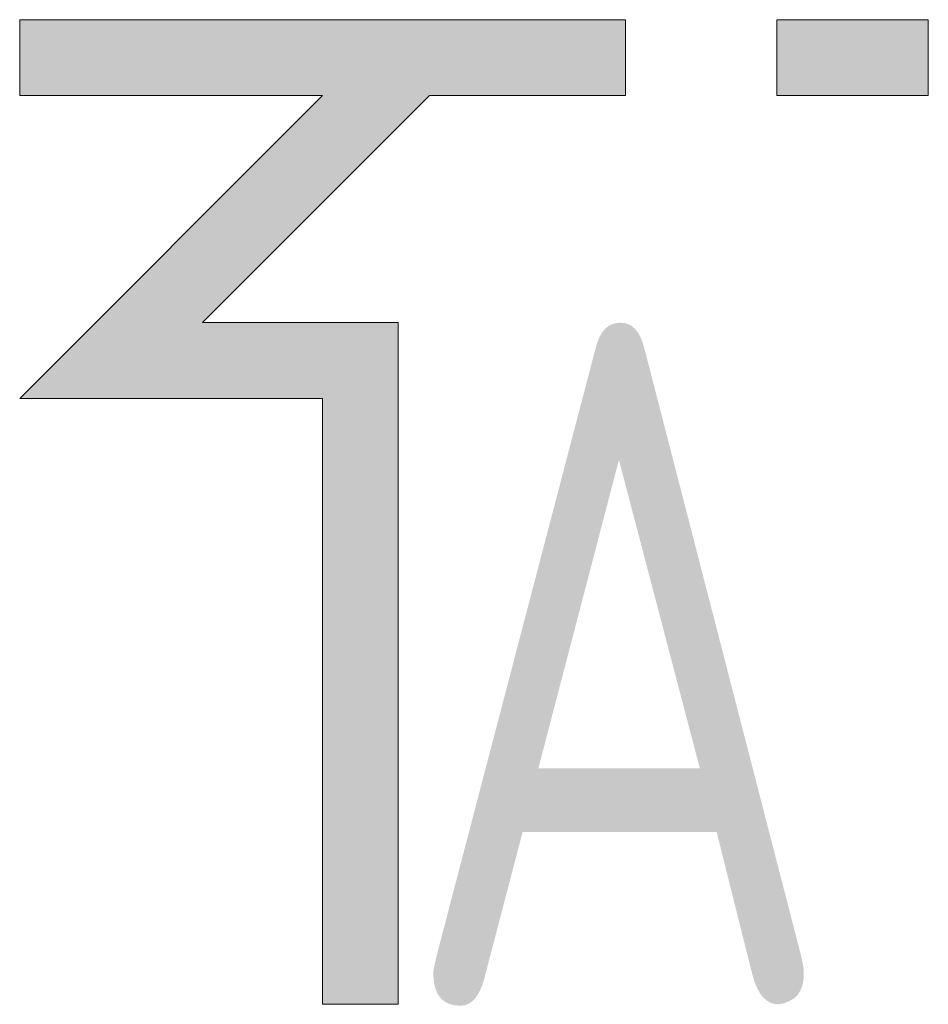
# Model space of a CAD drawing. Header units: millimetres. Extents: x 7400 to 85045, y 24168 to 123018.
# Tile 68 of 79: x 52903 to 53170, y 100905 to 101194. Entities that reach past the tile are written whole.
import ezdxf
from ezdxf.enums import TextEntityAlignment as Align

# ---------------------------------------------------------------- set-up
doc = ezdxf.new("R2010")
doc.units = ezdxf.units.MM
doc.layers.add('VZT_50 POPIS - OBECNE', color=7, linetype='Continuous', lineweight=13)
doc.styles.add('EVORA_125', font='isocp.shx', dxfattribs={"width": 0.6, "height": 125})

msp = doc.modelspace()

# ---------------------------------------------------------------- hatches: boundary and pattern name
at = {"layer": 'VZT_50 POPIS - OBECNE'}
h = msp.add_hatch(color=256, dxfattribs=at)
h.dxf.hatch_style = 1
h.paths.add_polyline_path([(53013.99, 100905.32), (52991.77, 100905.32), (52991.77, 101083.1), (52902.88, 101083.1), (52991.77, 101171.99), (52902.88, 101171.99), (52902.88, 101194.21), (53080.66, 101194.21), (53080.66, 101171.99), (53023.19, 101171.99), (52956.53, 101105.32), (53013.99, 101105.32)])
h.paths.add_polyline_path([(53169.54, 101171.99), (53125.1, 101171.99), (53125.1, 101194.21), (53169.54, 101194.21)])

# ---------------------------------------------------------------- linework, layer by layer
for points in [[(52991.77, 100905.32), (53013.99, 100905.32), (53013.99, 101105.32), (52956.53, 101105.32), (53023.19, 101171.99), (53080.66, 101171.99), (53080.66, 101194.21), (52902.88, 101194.21), (52902.88, 101171.99)], [(53125.1, 101171.99), (53169.54, 101171.99), (53169.54, 101194.21), (53125.1, 101194.21), (53125.1, 101171.99)], [(52902.88, 101171.99), (52991.77, 101171.99)], [(52991.77, 101171.99), (52902.88, 101083.1), (52991.77, 101083.1), (52991.77, 100905.32)]]:
    msp.add_lwpolyline(points, dxfattribs=at)

# ---------------------------------------------------------------- texts
at = {"layer": 'VZT_50 POPIS - OBECNE', "style": 'EVORA_125', "width": 0.8}
msp.add_attdef('A', text='A', height=200, dxfattribs=at).set_placement((53013.99, 100845.32), align=Align.BOTTOM_LEFT)

doc.saveas('drawing.dxf')
